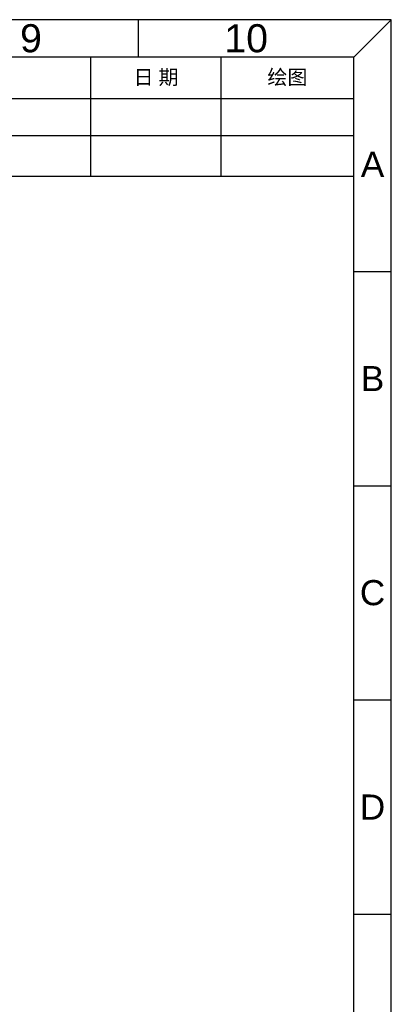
# Model space of a CAD drawing. Header units: inches. Extents: x 5032 to 6149, y 185 to 975.
# Tile 13 of 13: x 5962 to 6149, y 481 to 975. Entities that reach past the tile are written whole.
import ezdxf

# ---------------------------------------------------------------- set-up
doc = ezdxf.new("R2010")
doc.units = ezdxf.units.IN
doc.header["$LTSCALE"] = 1.21
doc.header["$MEASUREMENT"] = 0
doc.layers.get('0').update_dxf_attribs({"linetype": 'CONTINUOUS'})
doc.styles.add('微软雅黑', font='txt')

msp = doc.modelspace()

# ---------------------------------------------------------------- linework, layer by layer
for p, q in [((6129.896, 956.185), (5698.212, 956.185)), ((6129.896, 859.521), (6129.896, 956.185))]:
    msp.add_line(p, q)
msp.add_lwpolyline([(5031.877, 185.042), (6148.704, 185.042), (6148.704, 974.993), (5031.877, 974.993)], close=True)
at = {"ltscale": 0.2}
for points in [[(6021.975, 956.185), (6021.975, 974.993)], [(6129.896, 956.185), (5050.686, 956.185)], [(6129.896, 848.708), (6148.704, 848.708)], [(6129.896, 741.232), (6148.704, 741.232)], [(6129.896, 633.756), (6148.704, 633.756)], [(6129.896, 526.279), (6148.704, 526.279)]]:
    msp.add_lwpolyline(points, dxfattribs=at)
for points in [[(6148.704, 185.042), (6129.896, 203.85), (6129.896, 956.185), (6148.704, 974.993)], [(5998.065, 896.478), (5998.065, 956.055)], [(6063.306, 896.478), (6063.306, 956.055)], [(5698.212, 935.441), (6129.896, 935.441)], [(5698.212, 916.962), (6129.896, 916.962)], [(5698.212, 896.478), (6129.896, 896.478)]]:
    msp.add_lwpolyline(points)

# ---------------------------------------------------------------- texts
at = {"ltscale": 0.2, "attachment_point": 5, "style": '微软雅黑'}
for s, insert, char_height, width in [('{\\fArial|b0|i0|c0|p34;9}', (5968.014, 965.589), 14.08949, 107.92105), ('{\\fArial|b0|i0|c0|p34;10}', (6075.935, 965.589), 14.08949, 107.92105), ('{\\fArial|b0|i0|c0|p34;A}', (6139.3, 902.446), 12.60207, 18.80836), ('{\\fArial|b0|i0|c0|p34;B}', (6139.3, 794.97), 12.60207, 18.80836), ('{\\fArial|b0|i0|c0|p34;C}', (6139.3, 687.494), 12.60207, 18.80836), ('{\\fArial|b0|i0|c0|p34;D}', (6139.3, 580.017), 12.60207, 18.80836)]:
    msp.add_mtext(s, dxfattribs=dict(at, insert=insert, char_height=char_height, width=width))
at = {"char_height": 7.3691, "attachment_point": 5, "style": '微软雅黑'}
for s, insert, width in [('日 期', (6030.685, 945.748), 65.24094), ('绘图', (6096.601, 945.748), 66.59045)]:
    msp.add_mtext(s, dxfattribs=dict(at, insert=insert, width=width))

doc.saveas('drawing.dxf')
